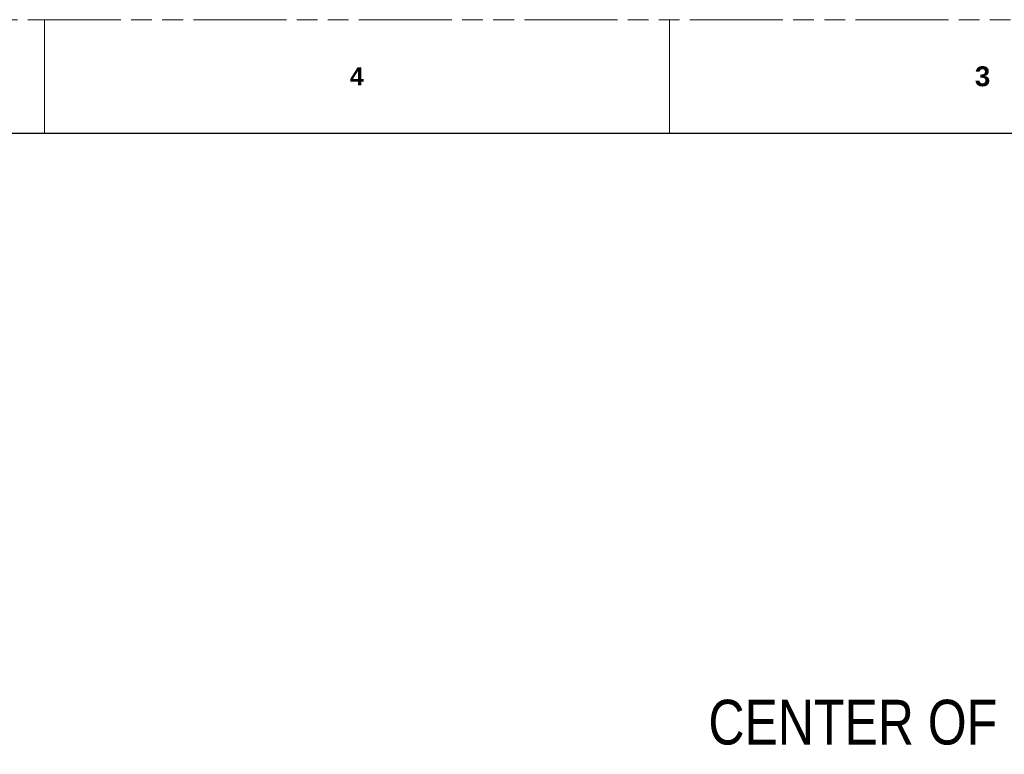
# Model space of a CAD drawing. Header units: millimetres. Extents: x 3925 to 5043, y -86 to 778.
# Tile 222 of 256: x 4478 to 4698, y 613 to 778. Entities that reach past the tile are written whole.
import ezdxf

# ---------------------------------------------------------------- set-up
doc = ezdxf.new("R2010")
doc.units = ezdxf.units.MM
doc.header["$LTSCALE"] = 46.255
doc.linetypes.add('PHANTOM', pattern=[0.8, 0.45, -0.05, 0.1, -0.05, 0.1, -0.05])
doc.layers.get('0').update_dxf_attribs({"linetype": 'CONTINUOUS'})
doc.styles.add('SLDTEXTSTYLE0', font='arialbd.ttf', dxfattribs={"height": 5.5})
doc.styles.get("Standard").update_dxf_attribs({"font": 'txt', "width": 0.7})

msp = doc.modelspace()

# ---------------------------------------------------------------- linework, layer by layer
at = {"color": 7, "linetype": 'PHANTOM', "lineweight": 0}
msp.add_line((3924.9114, 777.5606), (5042.5114, 777.5606), dxfattribs=at)
at = {"color": 7, "linetype": 'Continuous', "lineweight": 0}
for p, q in [((4483.7114, 777.5606), (4483.7114, 752.1606)), ((4623.4114, 777.5606), (4623.4114, 752.1606))]:
    msp.add_line(p, q, dxfattribs=at)
at = {"color": 7, "linetype": 'Continuous', "lineweight": 30}
msp.add_line((3937.6114, 752.1606), (5029.8114, 752.1606), dxfattribs=at)

# ---------------------------------------------------------------- texts
at = {"color": 7, "linetype": 'Continuous', "lineweight": 0, "attachment_point": 1, "style": 'SLDTEXTSTYLE0'}
for s, insert, char_height in [('4', (4551.9739, 766.8898), 3.9688), ('3', (4691.7057, 767.1333), 4.445)]:
    msp.add_mtext(s, dxfattribs=dict(at, insert=insert, char_height=char_height))
at = {"insert": (4632.1336, 625.5134), "char_height": 10, "attachment_point": 1}
msp.add_mtext('{\\fArial|b0|i0|c136|p34;\\W0.8;CENTER OF GRAVITY}', dxfattribs=at)

doc.saveas('drawing.dxf')
